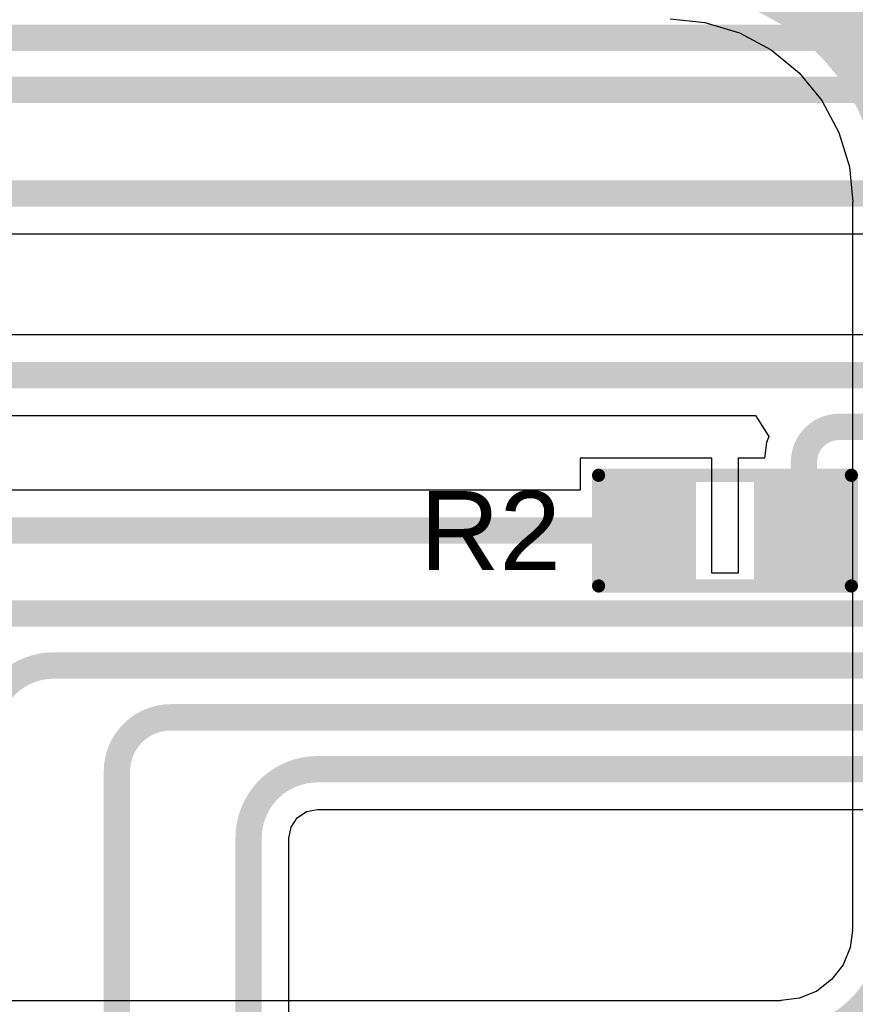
# Model space of a CAD drawing. Header units: inches. Extents: x -0.1 to 10.2, y 0 to 6.5.
# Tile 57 of 95: x 1.878 to 2.195, y 3.238 to 3.611. Entities that reach past the tile are written whole.
import ezdxf

# ---------------------------------------------------------------- set-up
doc = ezdxf.new("R2010")
doc.units = ezdxf.units.IN
doc.header["$MEASUREMENT"] = 0
for name, color, linetype in [('Bottom Layer', 5, 'Continuous'), ('Top Layer', 1, 'Continuous'), ('Top Overlay', 2, 'Continuous'), ('Top Paste', 8, 'Continuous'), ('Top Solder', 216, 'Continuous')]:
    doc.layers.add(name, color=color, linetype=linetype)
doc.styles.add('Arial', font='txt', dxfattribs={"height": 0.2})

# ---------------------------------------------------------------- blocks, each defined once
blk = doc.blocks.new('R___0603_45')
at = {"layer": 'Top Layer'}
for points in [[(-0.015, 0.0175), (-0.015, -0.0175), (-0.045, -0.0175), (-0.045, 0.0175)], [(0.045, 0.0175), (0.045, -0.0175), (0.015, -0.0175), (0.015, 0.0175)]]:
    blk.add_hatch(color=1, dxfattribs=at).paths.add_polyline_path(points)
at = {"layer": 'Top Paste'}
for points in [[(-0.015, 0.0175), (-0.015, -0.0175), (-0.045, -0.0175), (-0.045, 0.0175)], [(0.045, 0.0175), (0.045, -0.0175), (0.015, -0.0175), (0.015, 0.0175)]]:
    blk.add_hatch(color=8, dxfattribs=at).paths.add_polyline_path(points)
at = {"layer": 'Top Solder'}
for points in [[(-0.011, 0.0215), (-0.011, -0.0215), (-0.049, -0.0215), (-0.049, 0.0215)], [(0.049, 0.0215), (0.049, -0.0215), (0.011, -0.0215), (0.011, 0.0215)]]:
    blk.add_hatch(color=216, dxfattribs=at).paths.add_polyline_path(points)
at = {"layer": 'Top Overlay', "const_width": 0.005}
for points in [[(-0.048, 0.021), (-0.048, -0.021)], [(0.048, 0.021), (-0.048, 0.021)], [(0.048, 0.021), (0.048, -0.021)], [(0.048, -0.021), (-0.048, -0.021)]]:
    blk.add_lwpolyline(points, dxfattribs=at)
at = {"layer": 'Top Overlay', "const_width": 0.0025}
for points in [[(-0.04925, 0.021, 1), (-0.04675, 0.021, 1)], [(-0.04925, 0.021, 1), (-0.04675, 0.021, 1)], [(0.04675, 0.021, 1), (0.04925, 0.021, 1)], [(0.04675, 0.021, 1), (0.04925, 0.021, 1)], [(-0.04925, -0.021, 1), (-0.04675, -0.021, 1)], [(-0.04925, -0.021, 1), (-0.04675, -0.021, 1)], [(0.04675, -0.021, 1), (0.04925, -0.021, 1)], [(0.04675, -0.021, 1), (0.04925, -0.021, 1)]]:
    blk.add_lwpolyline(points, format="xyb", close=True, dxfattribs=at)

msp = doc.modelspace()

# ---------------------------------------------------------------- linework, layer by layer
at = {"layer": 'Bottom Layer'}
for p, q in [((2.12482, 3.61153), (2.13803, 3.61023)), ((2.13803, 3.61023), (2.15113, 3.60625)), ((2.15113, 3.60625), (2.16321, 3.5998)), ((2.16321, 3.5998), (2.17379, 3.59111)), ((2.17379, 3.59111), (2.18248, 3.58053)), ((2.18248, 3.58053), (2.18893, 3.56846)), ((2.18893, 3.56846), (2.1929, 3.55536)), ((2.1929, 3.55536), (2.1942, 3.54215)), ((2.1942, 3.54215), (2.19415, 3.54173)), ((2.19415, 3.54173), (2.19415, 3.41732)), ((2.19415, 3.41732), (2.19415, 3.26622)), ((2.19415, 3.26622), (2.19399, 3.26622)), ((2.19399, 3.26622), (2.19405, 3.26554)), ((2.19405, 3.26554), (2.19321, 3.25916)), ((2.19321, 3.25916), (2.19049, 3.25257)), ((2.19049, 3.25257), (2.18615, 3.24692)), ((2.18615, 3.24692), (2.1805, 3.24258)), ((2.1805, 3.24258), (2.17391, 3.23986)), ((2.16685, 3.23892), (1.43035, 3.23892)), ((2.17391, 3.23986), (2.16685, 3.23893)), ((2.16685, 3.23893), (2.16685, 3.23892))]:
    msp.add_line(p, q, dxfattribs=at)
at = {"layer": 'Bottom Layer', "const_width": 0.04}
for points in [[(2.12441, 3.64173, -0.414214), (2.22441, 3.54173)], [(2.22441, 3.26622, -0.414214), (2.16685, 3.20866)]]:
    msp.add_lwpolyline(points, format="xyb", dxfattribs=at)
at = {"layer": 'Top Layer'}
for p, q in [((1.67766, 3.52998), (2.2025, 3.52998)), ((2.23132, 3.49167), (1.77146, 3.49167)), ((1.77146, 3.46108), (2.15722, 3.46108)), ((2.15722, 3.46108), (2.16235, 3.45308)), ((2.16235, 3.45308), (2.1614, 3.45078)), ((2.1614, 3.45078), (2.16061, 3.44482)), ((2.14067, 3.44482), (2.09067, 3.44482)), ((2.09067, 3.44482), (2.09067, 3.43262)), ((2.14067, 3.40112), (2.14067, 3.44482)), ((2.16061, 3.44482), (2.15067, 3.44482)), ((2.15067, 3.44482), (2.15067, 3.40112)), ((2.09067, 3.43262), (1.72815, 3.43262)), ((2.15067, 3.40112), (2.14067, 3.40112)), ((1.98674, 3.31066), (1.99088, 3.31148)), ((1.99088, 3.31148), (1.99088, 3.31148)), ((1.99088, 3.31148), (2.40664, 3.31148)), ((1.98088, 3.3048), (1.98323, 3.30831)), ((1.98323, 3.30831), (1.98674, 3.31066)), ((1.98006, 3.30066), (1.98088, 3.3048)), ((1.98006, 3.30065), (1.98006, 3.30066)), ((1.98006, 3.1478), (1.98006, 3.30065))]:
    msp.add_line(p, q, dxfattribs=at)
at = {"layer": 'Top Layer', "const_width": 0.01}
for points in [[(1.57502, 3.60433), (2.22697, 3.60433)], [(1.65592, 3.58465), (2.22697, 3.58465)], [(1.67766, 3.54528), (2.22697, 3.54528)], [(1.75591, 3.47638), (2.25984, 3.47638)], [(2.18898, 3.45669), (2.26378, 3.45669)], [(2.17567, 3.41732), (2.17567, 3.44339)], [(1.7126, 3.41732), (2.11811, 3.41732)], [(1.83761, 3.38583), (2.35827, 3.38583)], [(1.89088, 3.36614), (2.37205, 3.36614)], [(1.93525, 3.34646), (2.39638, 3.34646)], [(1.91476, 3.10139), (1.91476, 3.32597)], [(1.99088, 3.32677), (2.40664, 3.32677)], [(1.96476, 3.10139), (1.96476, 3.30065)]]:
    msp.add_lwpolyline(points, dxfattribs=at)
for points in [[(2.17567, 3.44339, -0.414214), (2.18898, 3.45669)], [(1.86476, 3.34003, -0.414214), (1.89088, 3.36614)], [(1.91476, 3.32597, -0.414214), (1.93525, 3.34646)], [(1.96476, 3.30065, -0.414214), (1.99088, 3.32677)]]:
    msp.add_lwpolyline(points, format="xyb", dxfattribs=at)
at = {"layer": 'Top Layer', "const_width": 0.005}
for points in [[(2.18648, 3.45669, 1), (2.19148, 3.45669, 1)], [(2.18648, 3.45669, 1), (2.19148, 3.45669, 1)], [(2.17317, 3.44339, 1), (2.17817, 3.44339, 1)], [(2.17317, 3.44339, 1), (2.17817, 3.44339, 1)], [(2.11561, 3.41732, 1), (2.12061, 3.41732, 1)], [(2.17317, 3.41732, 1), (2.17817, 3.41732, 1)], [(1.88838, 3.36614, 1), (1.89338, 3.36614, 1)], [(1.88838, 3.36614, 1), (1.89338, 3.36614, 1)], [(1.93275, 3.34646, 1), (1.93775, 3.34646, 1)], [(1.93275, 3.34646, 1), (1.93775, 3.34646, 1)], [(1.91226, 3.32597, 1), (1.91726, 3.32597, 1)], [(1.91226, 3.32597, 1), (1.91726, 3.32597, 1)], [(1.98838, 3.32677, 1), (1.99338, 3.32677, 1)], [(1.98838, 3.32677, 1), (1.99338, 3.32677, 1)], [(1.96226, 3.30065, 1), (1.96726, 3.30065, 1)], [(1.96226, 3.30065, 1), (1.96726, 3.30065, 1)]]:
    msp.add_lwpolyline(points, format="xyb", close=True, dxfattribs=at)

# ---------------------------------------------------------------- block references
at = {"rotation": 180}
msp.add_blockref('R___0603_45', (2.14567, 3.41732), dxfattribs=at)

# ---------------------------------------------------------------- texts
at = {"layer": 'Top Overlay', "style": 'Arial'}
msp.add_text('R2', height=0.03, dxfattribs=at).set_placement((2.02977, 3.40233))

doc.saveas('drawing.dxf')
